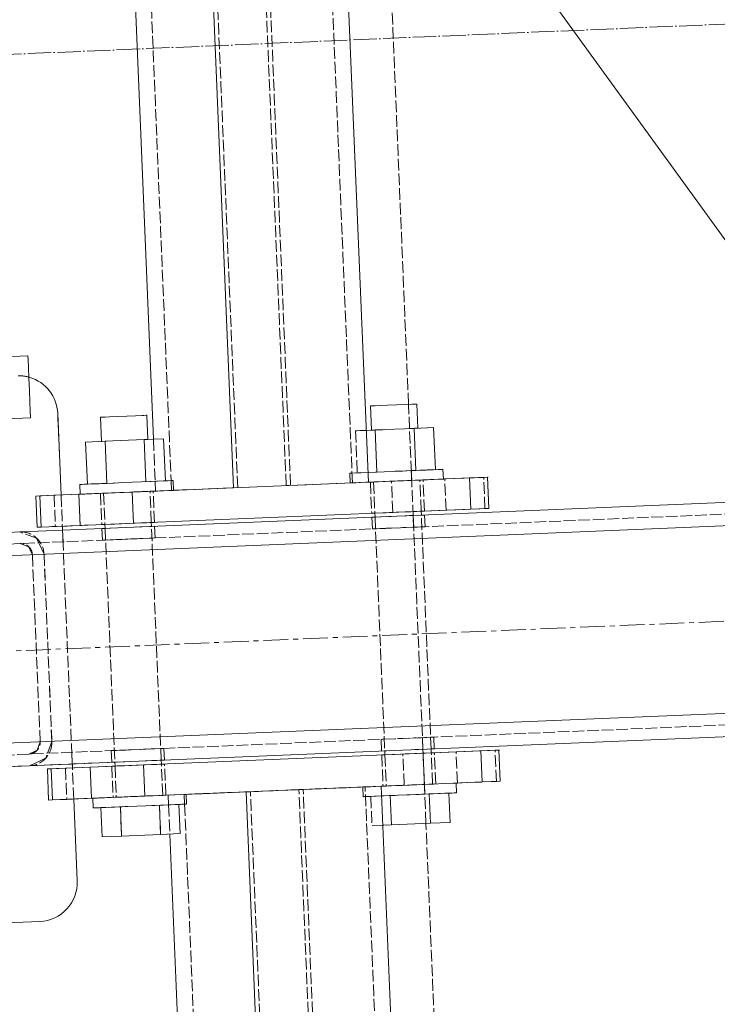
# Model space of a CAD drawing. Header units: millimetres. Extents: x -15129 to 9171, y -18789 to 5877.
# Tile 166 of 256: x -11897 to -11718, y -3404 to -3151. Entities that reach past the tile are written whole.
import ezdxf

# ---------------------------------------------------------------- set-up
doc = ezdxf.new("R2010")
doc.units = ezdxf.units.MM
for name, pattern in [('ACAD_ISO02W100', [15, 12, -3]), ('ACAD_ISO04W100', [30, 24, -3, 0, -3]), ('CENTER', [50.8, 31.75, -6.35, 6.35, -6.35])]:
    doc.linetypes.add(name, pattern=pattern)
for name, color, linetype in [('AS_Belki', 145, 'Continuous'), ('AS_Blachy', 30, 'Continuous'), ('AS_Sciany betonowe', 252, 'Continuous'), ('AS_Siatki', 72, 'Continuous'), ('AS_Sruby', 9, 'Continuous')]:
    doc.layers.add(name, color=color, linetype=linetype)

msp = doc.modelspace()

# ---------------------------------------------------------------- linework, layer by layer
at = {"color": 7, "lineweight": 13}
msp.add_line((-11815.64, -3070), (-11556.59, -3427.56), dxfattribs=at)
at = {"color": 5, "linetype": 'CENTER', "lineweight": 13, "ltscale": 0.2}
msp.add_line((-13164.01, -3365.87, 76020), (-9786.31, -3224.99, 38010), dxfattribs=at)
at = {"layer": 'AS_Belki', "color": 145, "linetype": 'Continuous', "lineweight": 13, "ltscale": 0.25}
for p, q in [((-11841.92, -3271.27), (-11881.41, -2324.25)), ((-11807.31, -3269.82), (-11846.8, -2322.81)), ((-11900.97, -2335.08), (-11862.45, -3258.81)), ((-11944.7, -3284.56), (-9966.5, -3202.05)), ((-11950.44, -3290.8), (-9882.49, -3204.55)), ((-11948.44, -3338.76), (-9880.49, -3252.51)), ((-11868.2, -3341.42), (-9886.23, -3258.76)), ((-11807.31, -3269.82), (-11841.92, -3271.27)), ((-11942.2, -3344.51), (-11868.2, -3341.42)), ((-11838.67, -3349.2), (-11839.03, -3349.21)), ((-11804.06, -3347.75), (-11838.67, -3349.2)), ((-11756.44, -5321.15), (-11838.67, -3349.2)), ((-11721.83, -5319.71), (-11804.06, -3347.75)), ((-11858.23, -3360.02), (-11776.98, -5308.7))]:
    msp.add_line(p, q, dxfattribs=at)
at = {"layer": 'AS_Belki', "color": 84, "linetype": 'ACAD_ISO02W100', "lineweight": 13, "ltscale": 0.25}
for p, q in [((-11840.82, -3271.22), (-11880.31, -2324.21)), ((-11828.39, -3270.7), (-11867.87, -2323.69)), ((-11827.29, -3270.65), (-11866.78, -2323.64)), ((-11811.4, -3269.99), (-11850.89, -2322.98)), ((-11897.19, -2327.41), (-11857.91, -3269.43)), ((-11944.57, -3287.56), (-9888.61, -3201.81)), ((-11942.32, -3341.51), (-9886.36, -3255.76)), ((-11862.45, -3258.81), (-11862, -3269.6)), ((-11862, -3269.6), (-11861.9, -3272.1)), ((-11857.91, -3269.43), (-11857.81, -3271.93)), ((-11828.39, -3270.7), (-11807.31, -3269.82)), ((-11861.9, -3272.1), (-11857.3, -3271.91)), ((-11840.82, -3271.22), (-11857.81, -3271.93)), ((-11857.3, -3271.91), (-11857.81, -3271.93)), ((-11857.3, -3271.9), (-11841.92, -3271.26)), ((-11805.73, -3278.76), (-11801.48, -3278.59)), ((-11793.73, -3278.26), (-11797.86, -3278.44)), ((-11793.61, -3278.26), (-11793.73, -3278.26)), ((-11792.91, -3278.23), (-11793.61, -3278.26)), ((-11792.79, -3281.23), (-11792.91, -3278.23)), ((-11862.14, -3281.12), (-11862.83, -3281.15)), ((-11862.01, -3284.11), (-11862.14, -3281.12)), ((-11805.61, -3278.76), (-11806.43, -3278.79)), ((-11806.43, -3278.79), (-11805.73, -3278.76)), ((-11806.43, -3278.79), (-11806.3, -3281.79)), ((-11892.43, -3284.14), (-11896.74, -3282.56)), ((-11874.84, -3281.65), (-11875.65, -3281.68)), ((-11875.65, -3281.68), (-11874.95, -3281.65)), ((-11875.65, -3281.68), (-11875.52, -3284.68)), ((-11874.95, -3281.65), (-11870.7, -3281.47)), ((-11862.95, -3281.15), (-11867.08, -3281.32)), ((-11862.83, -3281.15), (-11862.95, -3281.15)), ((-11805.6, -3281.76), (-11806.3, -3281.79)), ((-11806.3, -3281.79), (-11805.49, -3281.76)), ((-11801.36, -3281.58), (-11805.6, -3281.76)), ((-11796.05, -3281.36), (-11805.49, -3281.76)), ((-11797.73, -3281.43), (-11793.6, -3281.26)), ((-11792.79, -3281.23), (-11796.05, -3281.36)), ((-11793.6, -3281.26), (-11792.79, -3281.23)), ((-11793.6, -3281.26), (-11793.49, -3281.26)), ((-11793.49, -3281.26), (-11792.79, -3281.23)), ((-11896.61, -3285.56), (-11894.46, -3286.35)), ((-11892.43, -3284.14), (-11890.49, -3288.3)), ((-11891.86, -3285.36), (-11892.43, -3284.14)), ((-11890.5, -3288.3), (-11891.86, -3285.36)), ((-11875.52, -3284.68), (-11874.71, -3284.64)), ((-11874.83, -3284.65), (-11875.52, -3284.68)), ((-11870.58, -3284.47), (-11874.83, -3284.65)), ((-11865.27, -3284.25), (-11874.71, -3284.64)), ((-11866.96, -3284.32), (-11862.82, -3284.15)), ((-11862.01, -3284.11), (-11865.27, -3284.25)), ((-11862.82, -3284.15), (-11862.01, -3284.11)), ((-11862.82, -3284.15), (-11862.71, -3284.14)), ((-11862.71, -3284.14), (-11862.01, -3284.11)), ((-11894.46, -3286.35), (-11893.49, -3288.43)), ((-11893.49, -3288.43), (-11891.49, -3336.39)), ((-11893.49, -3288.43), (-11891.49, -3336.39)), ((-11888.5, -3336.26), (-11890.5, -3288.3)), ((-11890.49, -3288.3), (-11888.49, -3336.26)), ((-11891.49, -3336.39), (-11892.28, -3338.54)), ((-11891.49, -3336.39), (-11892.28, -3338.54)), ((-11888.49, -3336.26), (-11890.07, -3340.57)), ((-11803.24, -3335.71), (-11804.05, -3335.74)), ((-11804.05, -3335.74), (-11803.35, -3335.71)), ((-11804.05, -3335.74), (-11803.93, -3338.74)), ((-11803.35, -3335.71), (-11799.11, -3335.54)), ((-11803.24, -3335.71), (-11793.8, -3335.32)), ((-11791.35, -3335.21), (-11795.48, -3335.39)), ((-11793.8, -3335.32), (-11790.54, -3335.18)), ((-11791.24, -3335.21), (-11791.35, -3335.21)), ((-11790.54, -3335.18), (-11791.24, -3335.21)), ((-11790.41, -3338.18), (-11790.54, -3335.18)), ((-11892.28, -3338.54), (-11894.37, -3339.51)), ((-11892.28, -3338.54), (-11894.36, -3339.51)), ((-11872.46, -3338.6), (-11873.27, -3338.63)), ((-11873.27, -3338.63), (-11872.57, -3338.6)), ((-11873.27, -3338.63), (-11873.15, -3341.63)), ((-11872.57, -3338.6), (-11868.33, -3338.42)), ((-11872.46, -3338.6), (-11863.02, -3338.2)), ((-11860.57, -3338.1), (-11864.71, -3338.27)), ((-11863.02, -3338.2), (-11859.76, -3338.07)), ((-11860.46, -3338.1), (-11860.57, -3338.1)), ((-11859.76, -3338.07), (-11860.46, -3338.1)), ((-11859.64, -3341.06), (-11859.76, -3338.07)), ((-11803.93, -3338.74), (-11803.23, -3338.71)), ((-11803.93, -3338.74), (-11803.11, -3338.71)), ((-11798.98, -3338.53), (-11803.23, -3338.71)), ((-11795.36, -3338.38), (-11791.23, -3338.21)), ((-11793.67, -3338.31), (-11790.41, -3338.18)), ((-11791.23, -3338.21), (-11791.11, -3338.21)), ((-11791.11, -3338.21), (-11790.41, -3338.18)), ((-11890.07, -3340.57), (-11894.24, -3342.51)), ((-11894.24, -3342.51), (-11890.08, -3340.57)), ((-11894.24, -3342.51), (-11869.89, -3341.49)), ((-11873.15, -3341.63), (-11872.34, -3341.59)), ((-11873.15, -3341.63), (-11872.45, -3341.6)), ((-11868.2, -3341.42), (-11872.45, -3341.6)), ((-11869.89, -3341.49), (-11868.2, -3341.42)), ((-11864.58, -3341.27), (-11860.45, -3341.1)), ((-11862.89, -3341.2), (-11859.64, -3341.06)), ((-11860.45, -3341.1), (-11860.33, -3341.09)), ((-11860.33, -3341.09), (-11859.64, -3341.06)), ((-11942.2, -3344.51), (-11894.24, -3342.51)), ((-11839.03, -3349.21), (-11858.65, -3350.03)), ((-11837.57, -3349.15), (-11854.56, -3349.86)), ((-11838.67, -3349.2), (-11854.13, -3349.84)), ((-11755.34, -5321.11), (-11837.57, -3349.15)), ((-11808.15, -3347.92), (-11825.14, -3348.63)), ((-11742.91, -5320.59), (-11825.14, -3348.63)), ((-11741.81, -5320.54), (-11824.04, -3348.59)), ((-11804.06, -3347.75), (-11808.15, -3347.92)), ((-11725.92, -5319.88), (-11808.15, -3347.92)), ((-11858.65, -3350.03), (-11858.55, -3352.53)), ((-11854.56, -3349.86), (-11854.45, -3352.36)), ((-11858.55, -3352.53), (-11858.23, -3360.02)), ((-11854.45, -3352.36), (-11772.43, -5319.32))]:
    msp.add_line(p, q, dxfattribs=at)
at = {"layer": 'AS_Belki', "color": 84, "linetype": 'ACAD_ISO02W100', "lineweight": 13, "ltscale": 0.25, "extrusion": (-3.95903e-16, 1.16876e-15, -1)}
msp.add_arc((11896.49, -3288.55), 6, 87.6117, 177.6117, dxfattribs=at)
at = {"layer": 'AS_Belki', "color": 84, "linetype": 'ACAD_ISO02W100', "lineweight": 13, "ltscale": 0.25}
for centre, start, end in [((-11896.49, -3288.55), 2.3883, 92.3883), ((-11894.49, -3336.51), 272.3883, 2.3883)]:
    msp.add_arc(centre, 3, start, end, dxfattribs=at)
at = {"layer": 'AS_Belki', "color": 84, "linetype": 'ACAD_ISO02W100', "lineweight": 13, "ltscale": 0.25, "extrusion": (6.21668e-14, -1.98806e-14, -1)}
msp.add_arc((11894.49, -3336.51), 6, 177.6117, 267.6117, dxfattribs=at)
at = {"layer": 'AS_Blachy', "color": 84, "linetype": 'ACAD_ISO02W100', "lineweight": 13, "ltscale": 0.25}
for p, q in [((-11886.53, -3263.33), (-11887, -3252.13)), ((-11811.4, -3269.99), (-11812.01, -3270.02)), ((-11806.8, -3269.8), (-11806.47, -3277.79)), ((-11803.54, -3269.66), (-11805.99, -3269.77)), ((-11803.54, -3269.66), (-11798.24, -3269.44)), ((-11793.8, -3269.26), (-11801.38, -3269.57)), ((-11801.05, -3277.57), (-11801.38, -3269.57)), ((-11798.24, -3269.44), (-11794.1, -3269.27)), ((-11787.95, -3269.01), (-11793.8, -3269.26)), ((-11792.96, -3277.23), (-11793.29, -3269.24)), ((-11787.4, -3277), (-11787.73, -3269)), ((-11776.61, -3268.54), (-11777.74, -3268.59)), ((-11777.41, -3276.58), (-11777.74, -3268.59)), ((-11776.75, -3268.55), (-11776.61, -3268.54)), ((-11887.91, -3273.18), (-11887.58, -3281.18)), ((-11882.88, -3351.04), (-11886.13, -3273.11)), ((-11881.15, -3272.9), (-11881.23, -3272.9)), ((-11876.02, -3272.69), (-11875.69, -3280.68)), ((-11872.76, -3272.55), (-11875.21, -3272.65)), ((-11872.76, -3272.55), (-11871.08, -3272.48)), ((-11868.48, -3272.37), (-11870.05, -3272.44)), ((-11867.46, -3272.33), (-11863.32, -3272.16)), ((-11862.18, -3280.12), (-11862.51, -3272.12)), ((-11857.81, -3271.93), (-11861.9, -3272.1)), ((-11806.47, -3277.79), (-11805.77, -3277.76)), ((-11806.47, -3277.79), (-11805.66, -3277.76)), ((-11805.77, -3277.76), (-11801.52, -3277.59)), ((-11805.66, -3277.76), (-11803.21, -3277.66)), ((-11803.21, -3277.66), (-11796.21, -3277.37)), ((-11801.52, -3277.59), (-11801.05, -3277.57)), ((-11793.47, -3277.25), (-11801.05, -3277.57)), ((-11797.9, -3277.44), (-11793.77, -3277.26)), ((-11792.96, -3277.23), (-11796.21, -3277.37)), ((-11793.77, -3277.26), (-11793.65, -3277.26)), ((-11793.65, -3277.26), (-11792.96, -3277.23)), ((-11787.4, -3277), (-11793.47, -3277.25)), ((-11777.41, -3276.58), (-11787.4, -3277)), ((-11776.41, -3276.54), (-11777.41, -3276.58)), ((-11887.58, -3281.18), (-11867.59, -3280.34)), ((-11875.69, -3280.68), (-11874.99, -3280.65)), ((-11875.69, -3280.68), (-11874.88, -3280.65)), ((-11874.99, -3280.65), (-11870.74, -3280.47)), ((-11874.88, -3280.65), (-11872.43, -3280.54)), ((-11872.43, -3280.54), (-11865.44, -3280.25)), ((-11867.12, -3280.32), (-11862.99, -3280.15)), ((-11862.18, -3280.12), (-11865.44, -3280.25)), ((-11862.99, -3280.15), (-11862.88, -3280.15)), ((-11862.88, -3280.15), (-11862.18, -3280.12)), ((-11892.23, -3281.37), (-11887.58, -3281.18)), ((-11885.63, -3285.1), (-11885.75, -3282.1)), ((-11883.25, -3342.05), (-11883.38, -3339.05)), ((-11790.04, -3347.17), (-11790.37, -3339.18)), ((-11784.49, -3346.94), (-11784.82, -3338.94)), ((-11773.69, -3338.48), (-11774.83, -3338.53)), ((-11774.49, -3346.52), (-11774.83, -3338.53)), ((-11773.83, -3338.49), (-11773.69, -3338.48)), ((-11803.88, -3339.74), (-11803.55, -3347.73)), ((-11800.63, -3339.6), (-11803.07, -3339.71)), ((-11795.32, -3339.38), (-11800.63, -3339.6)), ((-11791.16, -3339.21), (-11798.47, -3339.51)), ((-11798.13, -3347.51), (-11798.47, -3339.51)), ((-11791.18, -3339.21), (-11795.32, -3339.38)), ((-11884.99, -3343.12), (-11884.66, -3351.12)), ((-11882.88, -3351.04), (-11883.21, -3343.05)), ((-11873.11, -3342.63), (-11872.77, -3350.62)), ((-11865.01, -3342.29), (-11872.29, -3342.59)), ((-11869.85, -3342.49), (-11872.29, -3342.59)), ((-11869.85, -3342.49), (-11864.54, -3342.27)), ((-11864.54, -3342.27), (-11860.41, -3342.1)), ((-11859.26, -3350.06), (-11859.59, -3342.06)), ((-11774.49, -3346.52), (-11784.49, -3346.94)), ((-11773.5, -3346.48), (-11774.49, -3346.52)), ((-11884.66, -3351.12), (-11798.13, -3347.51)), ((-11864.68, -3350.28), (-11804.09, -3347.76)), ((-11804.09, -3347.76), (-11804.06, -3347.75)), ((-11803.55, -3347.73), (-11800.29, -3347.6)), ((-11803.55, -3347.73), (-11802.85, -3347.7)), ((-11802.85, -3347.7), (-11798.61, -3347.53)), ((-11800.29, -3347.6), (-11794.98, -3347.38)), ((-11793.3, -3347.3), (-11798.61, -3347.53)), ((-11790.55, -3347.19), (-11798.13, -3347.51)), ((-11794.98, -3347.38), (-11790.74, -3347.2)), ((-11793.3, -3347.3), (-11790.04, -3347.17)), ((-11790.74, -3347.2), (-11790.04, -3347.17)), ((-11784.49, -3346.94), (-11790.55, -3347.19)), ((-11884.66, -3351.12), (-11889.32, -3351.31)), ((-11872.77, -3350.62), (-11869.51, -3350.48)), ((-11872.77, -3350.62), (-11872.07, -3350.59)), ((-11872.07, -3350.59), (-11867.83, -3350.41)), ((-11869.51, -3350.48), (-11864.21, -3350.26)), ((-11862.52, -3350.19), (-11867.83, -3350.41)), ((-11864.21, -3350.26), (-11859.96, -3350.09)), ((-11862.52, -3350.19), (-11859.26, -3350.06)), ((-11859.96, -3350.09), (-11859.26, -3350.06))]:
    msp.add_line(p, q, dxfattribs=at)
at = {"layer": 'AS_Blachy', "color": 145, "linetype": 'Continuous', "lineweight": 13, "ltscale": 0.25}
for p, q in [((-11886.13, -3273.11), (-11887, -3252.13)), ((-11781.4, -3268.74), (-11807.31, -3269.82)), ((-11806.1, -3269.77), (-11806.8, -3269.8)), ((-11805.99, -3269.77), (-11806.8, -3269.8)), ((-11806.1, -3269.77), (-11801.86, -3269.59)), ((-11801.86, -3269.59), (-11796.55, -3269.37)), ((-11793.29, -3269.24), (-11796.55, -3269.37)), ((-11793.99, -3269.27), (-11794.1, -3269.27)), ((-11793.29, -3269.24), (-11793.99, -3269.27)), ((-11787.73, -3269), (-11787.95, -3269.01)), ((-11777.74, -3268.59), (-11787.73, -3269)), ((-11776.75, -3268.55), (-11781.4, -3268.74)), ((-11781.07, -3276.73), (-11781.4, -3268.74)), ((-11776.41, -3276.54), (-11776.75, -3268.55)), ((-11887.91, -3273.18), (-11892.57, -3273.38)), ((-11892.57, -3273.38), (-11891.57, -3273.34)), ((-11892.57, -3273.38), (-11892.23, -3281.37)), ((-11891.57, -3273.34), (-11881.58, -3272.92)), ((-11891.57, -3273.34), (-11891.23, -3281.33)), ((-11881.23, -3272.9), (-11887.91, -3273.18)), ((-11881.58, -3272.92), (-11875.51, -3272.67)), ((-11881.58, -3272.92), (-11881.24, -3280.91)), ((-11876.02, -3272.69), (-11875.21, -3272.65)), ((-11875.33, -3272.66), (-11876.02, -3272.69)), ((-11875.51, -3272.67), (-11867.93, -3272.35)), ((-11875.33, -3272.66), (-11871.08, -3272.48)), ((-11871.08, -3272.48), (-11865.77, -3272.26)), ((-11841.92, -3271.26), (-11867.93, -3272.35)), ((-11867.93, -3272.35), (-11867.59, -3280.34)), ((-11862.51, -3272.12), (-11865.77, -3272.26)), ((-11863.32, -3272.16), (-11863.21, -3272.15)), ((-11862.51, -3272.12), (-11863.21, -3272.15)), ((-11867.59, -3280.34), (-11801.52, -3277.59)), ((-11801.52, -3277.59), (-11781.07, -3276.73)), ((-11781.07, -3276.73), (-11776.41, -3276.54)), ((-11891.23, -3281.33), (-11881.24, -3280.91)), ((-11885.75, -3282.1), (-11885.79, -3281.1)), ((-11881.24, -3280.91), (-11875.18, -3280.66)), ((-11875.18, -3280.66), (-11870.6, -3280.47)), ((-11870.6, -3280.47), (-11867.59, -3280.34)), ((-11892.23, -3281.37), (-11891.23, -3281.33)), ((-11778.48, -3338.68), (-11865.01, -3342.29)), ((-11790.37, -3339.18), (-11793.63, -3339.31)), ((-11790.37, -3339.18), (-11791.07, -3339.2)), ((-11784.82, -3338.94), (-11790.89, -3339.2)), ((-11774.83, -3338.53), (-11784.82, -3338.94)), ((-11773.83, -3338.49), (-11778.48, -3338.68)), ((-11778.15, -3346.67), (-11778.48, -3338.68)), ((-11773.5, -3346.48), (-11773.83, -3338.49)), ((-11803.19, -3339.71), (-11803.88, -3339.74)), ((-11803.07, -3339.71), (-11803.88, -3339.74)), ((-11803.19, -3339.71), (-11798.94, -3339.53)), ((-11798.94, -3339.53), (-11793.63, -3339.31)), ((-11791.07, -3339.2), (-11791.18, -3339.21)), ((-11790.89, -3339.2), (-11791.16, -3339.21)), ((-11884.99, -3343.12), (-11889.65, -3343.32)), ((-11889.65, -3343.32), (-11888.65, -3343.27)), ((-11889.65, -3343.32), (-11889.32, -3351.31)), ((-11888.65, -3343.27), (-11878.66, -3342.86)), ((-11888.65, -3343.27), (-11888.32, -3351.27)), ((-11872.29, -3342.59), (-11884.99, -3343.12)), ((-11883.21, -3343.05), (-11883.25, -3342.05)), ((-11878.66, -3342.86), (-11872.59, -3342.61)), ((-11878.66, -3342.86), (-11878.33, -3350.85)), ((-11873.11, -3342.63), (-11872.29, -3342.59)), ((-11872.41, -3342.6), (-11873.11, -3342.63)), ((-11872.59, -3342.61), (-11865.01, -3342.29)), ((-11868.16, -3342.42), (-11872.41, -3342.6)), ((-11862.85, -3342.2), (-11868.16, -3342.42)), ((-11865.01, -3342.29), (-11864.68, -3350.28)), ((-11859.59, -3342.06), (-11862.85, -3342.2)), ((-11860.41, -3342.1), (-11860.29, -3342.09)), ((-11860.29, -3342.09), (-11859.59, -3342.06)), ((-11798.61, -3347.53), (-11778.15, -3346.67)), ((-11778.15, -3346.67), (-11773.5, -3346.48)), ((-11798.61, -3347.53), (-11804.06, -3347.75)), ((-11889.32, -3351.31), (-11888.32, -3351.27)), ((-11888.32, -3351.27), (-11878.33, -3350.85)), ((-11882, -3372.02), (-11882.88, -3351.04)), ((-11878.33, -3350.85), (-11872.26, -3350.6)), ((-11872.26, -3350.6), (-11867.68, -3350.41)), ((-11867.68, -3350.41), (-11864.68, -3350.28)), ((-11941.53, -3384.51), (-11891.58, -3382.43))]:
    msp.add_line(p, q, dxfattribs=at)
at = {"layer": 'AS_Blachy', "color": 84, "linetype": 'ACAD_ISO02W100', "lineweight": 13, "ltscale": 0.25}
msp.add_arc((-11896.99, -3252.54), 10, 73.4785, 92.3883, dxfattribs=at)
at = {"layer": 'AS_Blachy', "color": 145, "linetype": 'Continuous', "lineweight": 13, "ltscale": 0.25}
for centre, start, end in [((-11896.99, -3252.54), 2.3883, 73.4785), ((-11891.99, -3372.44), 272.3883, 2.3883)]:
    msp.add_arc(centre, 10, start, end, dxfattribs=at)
at = {"layer": 'AS_Sciany betonowe', "color": 145, "linetype": 'ACAD_ISO02W100', "lineweight": 13, "ltscale": 0.25}
for p, q in [((-11797.02, -3249.88), (-11835.29, -2332.34)), ((-11711.52, -5299.76), (-11792.54, -3357.28))]:
    msp.add_line(p, q, dxfattribs=at)
at = {"layer": 'AS_Sciany betonowe', "color": 84, "linetype": 'ACAD_ISO02W100', "lineweight": 13, "ltscale": 0.25}
for p, q in [((-11792.54, -3357.28), (-11797.02, -3249.88)), ((-11796.76, -3256.07), (-11797.02, -3249.88)), ((-11796.2, -3269.36), (-11796.31, -3266.86)), ((-11795.83, -3278.35), (-11795.87, -3277.35)), ((-11795.7, -3281.35), (-11795.83, -3278.35)), ((-11793.33, -3338.3), (-11793.45, -3335.3)), ((-11793.29, -3339.3), (-11793.33, -3338.3)), ((-11792.95, -3347.29), (-11793.29, -3339.3)), ((-11792.85, -3349.79), (-11792.95, -3347.29)), ((-11792.54, -3357.28), (-11792.85, -3349.79))]:
    msp.add_line(p, q, dxfattribs=at)
at = {"layer": 'AS_Siatki', "color": 20, "linetype": 'ACAD_ISO04W100', "lineweight": 13, "ltscale": 0.25}
msp.add_line((-12175.6, -3171.88), (-430.46, -2673.89), dxfattribs=at)
at = {"layer": 'AS_Sruby', "color": 145, "linetype": 'Continuous', "lineweight": 13, "ltscale": 0.25}
for p, q in [((-11894.62, -3237.41), (-11900.82, -3237.67)), ((-11894.58, -3238.38), (-11894.62, -3237.41)), ((-11894.5, -3240.41), (-11894.58, -3238.38)), ((-11894.38, -3243.19), (-11894.5, -3240.41)), ((-11894.25, -3246.3), (-11894.38, -3243.19)), ((-11894.13, -3249.26), (-11894.25, -3246.3)), ((-11894.03, -3251.63), (-11894.13, -3249.26)), ((-11806.05, -3250.25), (-11806.8, -3250.28)), ((-11806.8, -3250.28), (-11806.54, -3256.48)), ((-11804.51, -3250.19), (-11806.05, -3250.25)), ((-11802.41, -3250.1), (-11804.51, -3250.19)), ((-11800.08, -3250), (-11802.41, -3250.1)), ((-11797.86, -3249.91), (-11800.08, -3250)), ((-11796.1, -3249.84), (-11797.86, -3249.91)), ((-11795.07, -3249.79), (-11796.1, -3249.84)), ((-11794.91, -3249.79), (-11795.07, -3249.79)), ((-11794.66, -3255.98), (-11794.91, -3249.79)), ((-11900.15, -3253.54), (-11893.96, -3253.28)), ((-11893.97, -3253.04), (-11894.03, -3251.63)), ((-11893.96, -3253.28), (-11893.97, -3253.04)), ((-11875.27, -3253.14), (-11876.02, -3253.17)), ((-11876.02, -3253.17), (-11875.77, -3259.36)), ((-11873.73, -3253.07), (-11875.27, -3253.14)), ((-11871.63, -3252.99), (-11873.73, -3253.07)), ((-11869.3, -3252.89), (-11871.63, -3252.99)), ((-11867.08, -3252.8), (-11869.3, -3252.89)), ((-11865.32, -3252.72), (-11867.08, -3252.8)), ((-11864.29, -3252.68), (-11865.32, -3252.72)), ((-11864.14, -3252.67), (-11864.29, -3252.68)), ((-11863.88, -3258.87), (-11864.14, -3252.67)), ((-11790.59, -3255.81), (-11795.6, -3256.02)), ((-11790.14, -3266.6), (-11790.59, -3255.81)), ((-11805.6, -3256.44), (-11807.86, -3256.53)), ((-11795.6, -3256.02), (-11805.6, -3256.44)), ((-11805.6, -3256.44), (-11805.15, -3267.23)), ((-11795.6, -3256.02), (-11795.15, -3266.81)), ((-11874.82, -3259.33), (-11879.83, -3259.53)), ((-11879.83, -3259.53), (-11879.38, -3270.32)), ((-11864.82, -3258.91), (-11874.82, -3259.33)), ((-11874.82, -3259.33), (-11874.37, -3270.12)), ((-11859.82, -3258.7), (-11864.82, -3258.91)), ((-11864.82, -3258.91), (-11864.37, -3269.7)), ((-11859.37, -3269.49), (-11859.82, -3258.7)), ((-11807.41, -3267.32), (-11805.45, -3267.24)), ((-11805.45, -3267.24), (-11803.25, -3267.15)), ((-11803.25, -3267.15), (-11800.93, -3267.05)), ((-11800.93, -3267.05), (-11798.58, -3266.96)), ((-11798.58, -3266.96), (-11796.3, -3266.86)), ((-11796.3, -3266.86), (-11794.15, -3266.77)), ((-11794.15, -3266.77), (-11792.24, -3266.69)), ((-11792.24, -3266.69), (-11790.64, -3266.62)), ((-11790.64, -3266.62), (-11789.4, -3266.57)), ((-11789.4, -3266.57), (-11788.57, -3266.54)), ((-11788.19, -3266.52), (-11788.57, -3266.54)), ((-11788.08, -3269.02), (-11788.19, -3266.52)), ((-11881.26, -3270.4), (-11881.34, -3270.41)), ((-11881.34, -3270.41), (-11881.23, -3272.9)), ((-11881.26, -3270.4), (-11880.72, -3270.38)), ((-11880.72, -3270.38), (-11879.75, -3270.34)), ((-11879.75, -3270.34), (-11878.39, -3270.28)), ((-11878.39, -3270.28), (-11876.67, -3270.21)), ((-11876.67, -3270.21), (-11874.67, -3270.13)), ((-11874.67, -3270.13), (-11872.47, -3270.04)), ((-11872.47, -3270.04), (-11870.16, -3269.94)), ((-11870.16, -3269.94), (-11867.81, -3269.84)), ((-11867.81, -3269.84), (-11865.52, -3269.75)), ((-11865.52, -3269.75), (-11863.38, -3269.66)), ((-11863.38, -3269.66), (-11861.47, -3269.58)), ((-11861.47, -3269.58), (-11859.86, -3269.51)), ((-11859.86, -3269.51), (-11858.62, -3269.46)), ((-11858.62, -3269.46), (-11857.79, -3269.42)), ((-11857.41, -3269.41), (-11857.79, -3269.42)), ((-11857.3, -3271.91), (-11857.41, -3269.41)), ((-11798.48, -3269.45), (-11800.83, -3269.55)), ((-11796.19, -3269.36), (-11798.48, -3269.45)), ((-11794.05, -3269.27), (-11796.19, -3269.36)), ((-11792.14, -3269.19), (-11794.05, -3269.27)), ((-11790.53, -3269.12), (-11792.14, -3269.19)), ((-11789.29, -3269.07), (-11790.53, -3269.12)), ((-11788.46, -3269.04), (-11789.29, -3269.07)), ((-11788.08, -3269.02), (-11788.46, -3269.04)), ((-11881.23, -3272.9), (-11881.15, -3272.9)), ((-11880.62, -3272.88), (-11881.15, -3272.9)), ((-11879.65, -3272.84), (-11880.62, -3272.88)), ((-11878.28, -3272.78), (-11879.65, -3272.84)), ((-11876.57, -3272.71), (-11878.28, -3272.78)), ((-11874.57, -3272.63), (-11876.57, -3272.71)), ((-11872.37, -3272.53), (-11874.57, -3272.63)), ((-11870.05, -3272.44), (-11872.37, -3272.53)), ((-11867.7, -3272.34), (-11870.05, -3272.44)), ((-11865.41, -3272.24), (-11867.7, -3272.34)), ((-11863.27, -3272.16), (-11865.41, -3272.24)), ((-11861.36, -3272.08), (-11863.27, -3272.16)), ((-11859.76, -3272.01), (-11861.36, -3272.08)), ((-11858.51, -3271.96), (-11859.76, -3272.01)), ((-11857.69, -3271.92), (-11858.51, -3271.96)), ((-11857.3, -3271.91), (-11857.69, -3271.92)), ((-11805.66, -3277.76), (-11805.61, -3278.76)), ((-11793.73, -3278.26), (-11793.77, -3277.26)), ((-11874.88, -3280.65), (-11874.84, -3281.65)), ((-11862.95, -3281.15), (-11862.99, -3280.15)), ((-11803.11, -3338.71), (-11803.07, -3339.71)), ((-11791.18, -3339.21), (-11791.23, -3338.21)), ((-11872.34, -3341.59), (-11872.29, -3342.59)), ((-11860.41, -3342.1), (-11860.45, -3341.1)), ((-11784.73, -3349.45), (-11784.83, -3346.95)), ((-11877.98, -3350.84), (-11877.88, -3353.33)), ((-11853.95, -3352.34), (-11854.05, -3349.84)), ((-11801.99, -3350.17), (-11803.96, -3350.25)), ((-11801.69, -3350.16), (-11803.95, -3350.25)), ((-11799.79, -3350.08), (-11801.99, -3350.17)), ((-11801.69, -3350.16), (-11801.38, -3357.65)), ((-11797.48, -3349.98), (-11799.79, -3350.08)), ((-11795.13, -3349.88), (-11797.48, -3349.98)), ((-11792.84, -3349.79), (-11795.13, -3349.88)), ((-11790.7, -3349.7), (-11792.84, -3349.79)), ((-11791.69, -3349.74), (-11791.38, -3357.23)), ((-11788.79, -3349.62), (-11790.7, -3349.7)), ((-11787.18, -3349.55), (-11788.79, -3349.62)), ((-11785.94, -3349.5), (-11787.18, -3349.55)), ((-11786.37, -3357.02), (-11786.68, -3349.53)), ((-11785.11, -3349.47), (-11785.94, -3349.5)), ((-11784.73, -3349.45), (-11785.11, -3349.47)), ((-11877.8, -3353.33), (-11877.88, -3353.33)), ((-11877.27, -3353.31), (-11877.8, -3353.33)), ((-11876.3, -3353.27), (-11877.27, -3353.31)), ((-11874.93, -3353.21), (-11876.3, -3353.27)), ((-11875.92, -3353.25), (-11875.61, -3360.75)), ((-11873.21, -3353.14), (-11874.93, -3353.21)), ((-11871.22, -3353.06), (-11873.21, -3353.14)), ((-11869.02, -3352.97), (-11871.22, -3353.06)), ((-11870.92, -3353.04), (-11870.6, -3360.54)), ((-11866.7, -3352.87), (-11869.02, -3352.97)), ((-11864.35, -3352.77), (-11866.7, -3352.87)), ((-11862.06, -3352.68), (-11864.35, -3352.77)), ((-11859.92, -3352.59), (-11862.06, -3352.68)), ((-11860.91, -3352.63), (-11860.6, -3360.12)), ((-11858.01, -3352.51), (-11859.92, -3352.59)), ((-11856.4, -3352.44), (-11858.01, -3352.51)), ((-11855.16, -3352.39), (-11856.4, -3352.44)), ((-11855.59, -3359.91), (-11855.91, -3352.42)), ((-11854.33, -3352.35), (-11855.16, -3352.39)), ((-11853.95, -3352.34), (-11854.33, -3352.35)), ((-11803.64, -3357.75), (-11801.38, -3357.65)), ((-11801.38, -3357.65), (-11791.38, -3357.23)), ((-11791.38, -3357.23), (-11786.37, -3357.02)), ((-11875.61, -3360.75), (-11870.6, -3360.54)), ((-11870.6, -3360.54), (-11860.6, -3360.12)), ((-11860.6, -3360.12), (-11855.59, -3359.91))]:
    msp.add_line(p, q, dxfattribs=at)
at = {"layer": 'AS_Sruby', "color": 84, "linetype": 'ACAD_ISO02W100', "lineweight": 13, "ltscale": 0.25}
for p, q in [((-11806.65, -3250.28), (-11806.8, -3250.28)), ((-11805.61, -3250.23), (-11806.65, -3250.28)), ((-11795.67, -3249.82), (-11796.1, -3249.84)), ((-11794.91, -3249.79), (-11795.67, -3249.82)), ((-11875.87, -3253.16), (-11876.02, -3253.17)), ((-11874.84, -3253.12), (-11875.87, -3253.16)), ((-11864.89, -3252.71), (-11865.32, -3252.72)), ((-11864.14, -3252.67), (-11864.89, -3252.71)), ((-11790.59, -3255.81), (-11795.6, -3256.02)), ((-11806.54, -3256.48), (-11810.61, -3256.65)), ((-11807.86, -3256.53), (-11810.61, -3256.65)), ((-11810.61, -3256.65), (-11810.16, -3267.44)), ((-11805.79, -3256.45), (-11806.54, -3256.48)), ((-11806.39, -3256.47), (-11806.54, -3256.48)), ((-11805.6, -3256.44), (-11805.79, -3256.45)), ((-11805.36, -3256.43), (-11805.6, -3256.44)), ((-11803.6, -3256.36), (-11805.36, -3256.43)), ((-11795.84, -3256.03), (-11797.6, -3256.11)), ((-11795.41, -3256.01), (-11796.95, -3256.08)), ((-11795.6, -3256.02), (-11795.84, -3256.03)), ((-11794.66, -3255.98), (-11795.41, -3256.01)), ((-11794.66, -3255.98), (-11794.81, -3255.99)), ((-11875.61, -3259.36), (-11875.77, -3259.37)), ((-11874.58, -3259.32), (-11875.61, -3259.36)), ((-11872.82, -3259.24), (-11874.58, -3259.32)), ((-11864.63, -3258.9), (-11866.17, -3258.97)), ((-11863.88, -3258.87), (-11864.63, -3258.9)), ((-11863.88, -3258.87), (-11864.03, -3258.88)), ((-11811.73, -3267.5), (-11812.11, -3267.52)), ((-11812.11, -3267.52), (-11812.01, -3270.02)), ((-11812.04, -3267.52), (-11812.11, -3267.52)), ((-11812.04, -3267.52), (-11811.51, -3267.49)), ((-11811.73, -3267.5), (-11811.5, -3267.49)), ((-11811.5, -3267.49), (-11810.53, -3267.45)), ((-11810.53, -3267.45), (-11809.16, -3267.4)), ((-11810.16, -3267.44), (-11807.41, -3267.32)), ((-11809.16, -3267.4), (-11807.45, -3267.32)), ((-11807.45, -3267.32), (-11807.41, -3267.32)), ((-11807.41, -3267.32), (-11805.15, -3267.23)), ((-11800.43, -3267.03), (-11797.62, -3266.92)), ((-11797.62, -3266.92), (-11795.15, -3266.81)), ((-11795.15, -3266.81), (-11792.46, -3266.7)), ((-11792.46, -3266.7), (-11790.14, -3266.6)), ((-11788.8, -3266.55), (-11788.26, -3266.52)), ((-11788.19, -3266.52), (-11788.26, -3266.52)), ((-11880.95, -3270.39), (-11881.34, -3270.41)), ((-11880.95, -3270.39), (-11880.12, -3270.36)), ((-11880.12, -3270.36), (-11879.38, -3270.32)), ((-11879.38, -3270.32), (-11874.37, -3270.12)), ((-11874.37, -3270.12), (-11870.16, -3269.94)), ((-11864.37, -3269.7), (-11861.59, -3269.58)), ((-11861.59, -3269.58), (-11861.4, -3269.58)), ((-11861.4, -3269.58), (-11859.37, -3269.49)), ((-11858.02, -3269.43), (-11857.48, -3269.41)), ((-11857.41, -3269.41), (-11857.48, -3269.41)), ((-11811.63, -3270), (-11812.01, -3270.02)), ((-11811.93, -3270.01), (-11812.01, -3270.02)), ((-11810.8, -3269.97), (-11811.63, -3270)), ((-11809.56, -3269.91), (-11810.8, -3269.97)), ((-11807.95, -3269.85), (-11809.56, -3269.91)), ((-11806.04, -3269.77), (-11807.95, -3269.85)), ((-11805.84, -3269.76), (-11806.04, -3269.77)), ((-11805.84, -3269.76), (-11805.99, -3269.77)), ((-11805.99, -3269.77), (-11805.66, -3277.76)), ((-11804.8, -3269.72), (-11805.84, -3269.76)), ((-11803.04, -3269.64), (-11804.8, -3269.72)), ((-11801.6, -3269.58), (-11803.04, -3269.64)), ((-11800.83, -3269.55), (-11801.6, -3269.58)), ((-11793.77, -3277.26), (-11794.1, -3269.27)), ((-11788.08, -3269.02), (-11788.16, -3269.02)), ((-11880.85, -3272.89), (-11881.23, -3272.9)), ((-11880.02, -3272.85), (-11880.85, -3272.89)), ((-11878.78, -3272.8), (-11880.02, -3272.85)), ((-11877.17, -3272.74), (-11878.78, -3272.8)), ((-11875.26, -3272.66), (-11877.17, -3272.74)), ((-11875.06, -3272.65), (-11875.26, -3272.66)), ((-11875.21, -3272.65), (-11874.88, -3280.65)), ((-11875.06, -3272.65), (-11875.21, -3272.65)), ((-11874.02, -3272.6), (-11875.06, -3272.65)), ((-11872.26, -3272.53), (-11874.02, -3272.6)), ((-11870.82, -3272.47), (-11872.26, -3272.53)), ((-11870.05, -3272.44), (-11870.82, -3272.47)), ((-11867.93, -3272.35), (-11868.48, -3272.37)), ((-11862.99, -3280.15), (-11863.32, -3272.16)), ((-11857.3, -3271.91), (-11857.38, -3271.91)), ((-11791.23, -3338.21), (-11793.73, -3278.26)), ((-11805.61, -3278.76), (-11803.11, -3338.71)), ((-11874.84, -3281.65), (-11872.34, -3341.59)), ((-11860.45, -3341.1), (-11862.95, -3281.15)), ((-11803.07, -3339.71), (-11802.74, -3347.7)), ((-11790.85, -3347.2), (-11791.18, -3339.21)), ((-11872.29, -3342.59), (-11871.96, -3350.59)), ((-11860.07, -3350.09), (-11860.41, -3342.1)), ((-11808.38, -3347.93), (-11808.76, -3347.95)), ((-11808.76, -3347.95), (-11808.65, -3350.45)), ((-11808.68, -3347.95), (-11808.76, -3347.95)), ((-11804.09, -3347.76), (-11802.1, -3347.67)), ((-11802.59, -3347.69), (-11802.74, -3347.7)), ((-11802.1, -3347.67), (-11799.9, -3347.58)), ((-11799.9, -3347.58), (-11798.61, -3347.53)), ((-11790.85, -3347.2), (-11791, -3347.21)), ((-11784.91, -3346.96), (-11785.44, -3346.98)), ((-11784.83, -3346.95), (-11785.21, -3346.97)), ((-11784.83, -3346.95), (-11784.91, -3346.96)), ((-11877.6, -3350.82), (-11877.98, -3350.84)), ((-11877.9, -3350.83), (-11877.98, -3350.84)), ((-11877.37, -3350.81), (-11877.9, -3350.83)), ((-11877.6, -3350.82), (-11876.77, -3350.79)), ((-11876.4, -3350.77), (-11877.37, -3350.81)), ((-11876.77, -3350.79), (-11875.53, -3350.73)), ((-11875.03, -3350.71), (-11876.4, -3350.77)), ((-11875.53, -3350.73), (-11873.92, -3350.67)), ((-11873.32, -3350.64), (-11875.03, -3350.71)), ((-11873.92, -3350.67), (-11872.01, -3350.59)), ((-11871.32, -3350.56), (-11873.32, -3350.64)), ((-11872.01, -3350.59), (-11871.81, -3350.58)), ((-11871.81, -3350.58), (-11871.96, -3350.59)), ((-11871.81, -3350.58), (-11870.77, -3350.54)), ((-11869.12, -3350.47), (-11871.32, -3350.56)), ((-11870.77, -3350.54), (-11869.01, -3350.46)), ((-11866.8, -3350.37), (-11869.12, -3350.47)), ((-11869.01, -3350.46), (-11866.8, -3350.37)), ((-11866.8, -3350.37), (-11864.68, -3350.28)), ((-11865.23, -3350.31), (-11866.8, -3350.37)), ((-11860.07, -3350.09), (-11860.23, -3350.1)), ((-11854.13, -3349.84), (-11854.66, -3349.86)), ((-11854.05, -3349.84), (-11854.44, -3349.85)), ((-11854.05, -3349.84), (-11854.13, -3349.84)), ((-11808.27, -3350.43), (-11808.65, -3350.45)), ((-11808.58, -3350.44), (-11808.65, -3350.45)), ((-11808.05, -3350.42), (-11808.58, -3350.44)), ((-11807.44, -3350.4), (-11808.27, -3350.43)), ((-11807.07, -3350.38), (-11808.04, -3350.42)), ((-11806.7, -3350.37), (-11807.44, -3350.4)), ((-11805.71, -3350.32), (-11807.07, -3350.38)), ((-11801.69, -3350.16), (-11806.7, -3350.37)), ((-11803.95, -3350.25), (-11806.7, -3350.37)), ((-11806.7, -3350.37), (-11806.38, -3357.86)), ((-11803.99, -3350.25), (-11805.71, -3350.32)), ((-11803.96, -3350.25), (-11803.99, -3350.25)), ((-11796.72, -3349.95), (-11801.69, -3350.16)), ((-11799.79, -3350.08), (-11801.69, -3350.16)), ((-11794.3, -3349.85), (-11796.72, -3349.95)), ((-11791.69, -3349.74), (-11794.3, -3349.85)), ((-11791.39, -3349.73), (-11793.59, -3349.82)), ((-11788.96, -3349.63), (-11791.69, -3349.74)), ((-11789.39, -3349.64), (-11791.39, -3349.73)), ((-11787.68, -3349.57), (-11789.39, -3349.64)), ((-11786.68, -3349.53), (-11788.96, -3349.63)), ((-11786.31, -3349.52), (-11787.68, -3349.57)), ((-11785.34, -3349.48), (-11786.31, -3349.52)), ((-11784.8, -3349.45), (-11785.34, -3349.48)), ((-11784.73, -3349.45), (-11784.8, -3349.45)), ((-11877.49, -3353.32), (-11877.88, -3353.33)), ((-11876.67, -3353.28), (-11877.49, -3353.32)), ((-11875.92, -3353.25), (-11876.67, -3353.28)), ((-11870.92, -3353.04), (-11875.92, -3353.25)), ((-11866.7, -3352.87), (-11870.92, -3353.04)), ((-11870.92, -3353.04), (-11870.6, -3360.54)), ((-11860.61, -3352.61), (-11862.81, -3352.71)), ((-11860.91, -3352.63), (-11860.6, -3360.12)), ((-11858.61, -3352.53), (-11860.61, -3352.61)), ((-11856.9, -3352.46), (-11858.61, -3352.53)), ((-11855.53, -3352.4), (-11856.9, -3352.46)), ((-11854.56, -3352.36), (-11855.53, -3352.4)), ((-11854.03, -3352.34), (-11854.56, -3352.36)), ((-11853.95, -3352.34), (-11854.03, -3352.34)), ((-11806.38, -3357.86), (-11801.38, -3357.65)), ((-11806.38, -3357.86), (-11803.64, -3357.75))]:
    msp.add_line(p, q, dxfattribs=at)

doc.saveas('drawing.dxf')
